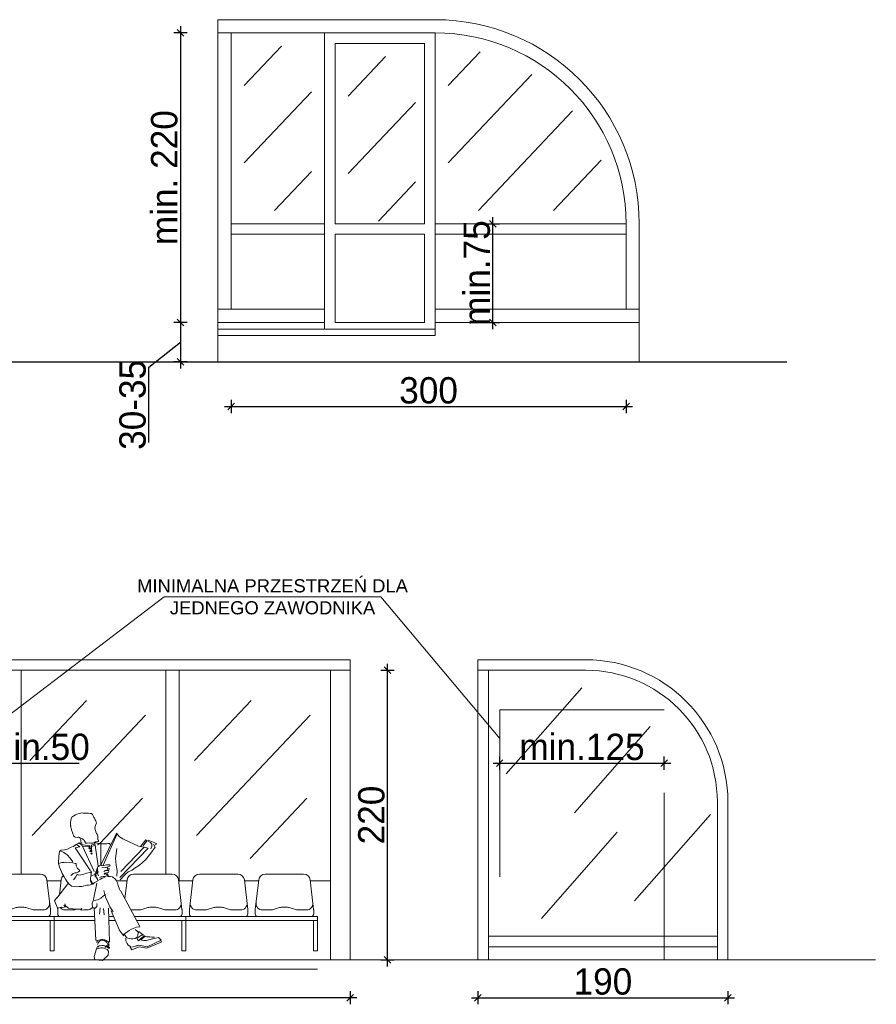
# Model space of a CAD drawing. Header units: millimetres. Extents: x 1962 to 3194, y -795 to -219.
# Tile 195 of 256: x 2550.33 to 2556.83, y -449.71 to -442.23. Entities that reach past the tile are written whole.
import ezdxf

# ---------------------------------------------------------------- set-up
doc = ezdxf.new("R2010")
doc.units = ezdxf.units.MM
doc.linetypes.add('HIDDEN', pattern=[9.525, 6.35, -3.175])
doc.layers.get('0').update_dxf_attribs({"lineweight": 5})
doc.layers.get('Defpoints').update_dxf_attribs({"lineweight": 9})
for name, color, linetype, lineweight in [('A_hidden', 137, 'HIDDEN', 9), ('A_ludzie', 53, 'Continuous', 9), ('A_obiekty trybuny', 126, 'Continuous', 9), ('A_przekrojowe', 42, 'Continuous', 9), ('A_widok', 142, 'Continuous', 9), ('A_wymiary detale', 82, 'Continuous', 9)]:
    doc.layers.add(name, color=color, linetype=linetype, lineweight=lineweight)
doc.styles.get("Standard").update_dxf_attribs({"font": 'arial.ttf'})
doc.styles.add('wymiary pzt', font='txt')
doc.dimstyles.new('wymiary detale', dxfattribs={"dimtxt": 0.2, "dimasz": 0.05, "dimexe": 0.05, "dimexo": 0, "dimgap": 0.02, "dimtad": 1, "dimdec": 0, "dimlfac": 100, "dimzin": 0, "dimtxsty": 'wymiary pzt', "dimblk": 'OBLIQUE', "dimcen": 0.1, "dimdle": 0.05, "dimadec": 1, "dimazin": 0, "dimtfac": 1, "dimtmove": 0, "dimatfit": 3, "dimfxl": 0, "dimarcsym": 0})

# ---------------------------------------------------------------- blocks, each defined once
blk = doc.blocks.new('zw$86DC')
at = {"layer": 'A_obiekty trybuny'}
for p, q in [((0.0281, 0.4529), (0.0543, 0.6783)), ((0.104, 0.7225), (0.396, 0.7225)), ((0.4719, 0.4529), (0.4457, 0.6783)), ((0.5281, 0.4529), (0.5543, 0.6783)), ((0.604, 0.7225), (0.896, 0.7225)), ((0.9719, 0.4529), (0.9457, 0.6783)), ((0.1448, 0.45), (0.0839, 0.45)), ((0.2131, 0.468), (0.1589, 0.452)), ((0.2728, 0.47), (0.2272, 0.47)), ((0.3411, 0.452), (0.2869, 0.468)), ((0.4161, 0.45), (0.3552, 0.45)), ((0.6448, 0.45), (0.5839, 0.45)), ((0.7131, 0.468), (0.6589, 0.452)), ((0.7728, 0.47), (0.7272, 0.47)), ((0.8411, 0.452), (0.7869, 0.468)), ((0.9161, 0.45), (0.8552, 0.45)), ((0, 0.4), (0, 0.37)), ((0, 0.4), (1, 0.4)), ((0.0278, 0.42), (0.0278, 0.4471)), ((0.4522, 0.4), (0.0478, 0.4)), ((0.4722, 0.42), (0.4722, 0.4471)), ((0.5278, 0.42), (0.5278, 0.4471)), ((0.5478, 0.4), (0.9522, 0.4)), ((0.9522, 0.4), (0.5478, 0.4)), ((0.9722, 0.42), (0.9722, 0.4471)), ((1, 0.4), (1, 0.1389)), ((0, 0.37), (1, 0.37)), ((0.97, 0.37), (0.97, 0.1389)), ((0.97, 0.1389), (1, 0.1389))]:
    blk.add_line(p, q, dxfattribs=at)
for centre, radius, start, end in [((0.104, 0.6725), 0.05, 90, 173.37566), ((0.396, 0.6725), 0.05, 6.62434, 90), ((0.604, 0.6725), 0.05, 90, 173.37566), ((0.896, 0.6725), 0.05, 6.62434, 90), ((0.0778, 0.4471), 0.05, 173.37566, 180), ((0.0839, 0.5), 0.05, 173.37566, 270), ((0.1448, 0.5), 0.05, 270, 286.38017), ((0.2272, 0.42), 0.05, 90, 106.38017), ((0.2728, 0.42), 0.05, 73.61983, 90), ((0.3552, 0.5), 0.05, 253.61983, 270), ((0.4161, 0.5), 0.05, 270, 6.62434), ((0.4222, 0.4471), 0.05, 0, 6.62434), ((0.5778, 0.4471), 0.05, 173.37566, 180), ((0.5839, 0.5), 0.05, 173.37566, 270), ((0.6448, 0.5), 0.05, 270, 286.38017), ((0.7272, 0.42), 0.05, 90, 106.38017), ((0.7728, 0.42), 0.05, 73.61983, 90), ((0.8552, 0.5), 0.05, 253.61983, 270), ((0.9161, 0.5), 0.05, 270, 6.62434), ((0.9222, 0.4471), 0.05, 0, 6.62434), ((0.0478, 0.42), 0.02, 180, 270), ((0.4522, 0.42), 0.02, 270, 360), ((0.5478, 0.42), 0.02, 180, 270), ((0.9522, 0.42), 0.02, 270, 360)]:
    blk.add_arc(centre, radius, start, end, dxfattribs=at)
at = {"layer": 'Defpoints'}
blk.add_line((1, 0), (0, 0), dxfattribs=at)
blk = doc.blocks.new('_Oblique')
at = {"color": 0, "linetype": 'ByBlock', "lineweight": -2}
blk.add_line((-0.5, -0.5), (0.5, 0.5), dxfattribs=at)
blk = doc.blocks.new('*D1219')
at = {"layer": 'A_wymiary detale', "color": 0, "lineweight": -2}
for p, q in [((2553.9714, -447.9317), (2553.9714, -447.8317)), ((2555.2214, -447.9317), (2555.2214, -447.8317)), ((2553.9214, -447.8817), (2555.2714, -447.8817))]:
    blk.add_line(p, q, dxfattribs=at)
at = {"layer": 'Defpoints', "color": 0}
for p in [(2555.2214, -447.8817), (2553.9714, -449.3764), (2555.2214, -449.3764)]:
    blk.add_point(p, dxfattribs=at)
at = {"layer": 'A_wymiary detale', "color": 0, "lineweight": -2, "xscale": 0.05, "yscale": 0.05, "zscale": 0.05, "rotation": 180}
blk.add_blockref('_Oblique', (2553.9714, -447.8817), dxfattribs=at)
at = {"layer": 'A_wymiary detale', "color": 0, "lineweight": -2, "xscale": 0.05, "yscale": 0.05, "zscale": 0.05}
blk.add_blockref('_Oblique', (2555.2214, -447.8817), dxfattribs=at)
at = {"layer": 'A_wymiary detale', "color": 0, "insert": (2554.5964, -447.7597), "char_height": 0.2, "attachment_point": 5, "style": 'wymiary pzt'}
blk.add_mtext('min.125', dxfattribs=at)
blk = doc.blocks.new('*D1221')
at = {"layer": 'A_wymiary detale', "color": 0, "lineweight": -2}
for p, q in [((2549.5864, -447.8317), (2549.5864, -447.9317)), ((2550.0864, -447.8317), (2550.0864, -447.9317)), ((2549.5364, -447.8817), (2550.0864, -447.8817)), ((2550.0864, -447.8817), (2550.7768, -447.8817))]:
    blk.add_line(p, q, dxfattribs=at)
at = {"layer": 'Defpoints', "color": 0}
for p in [(2549.5864, -447.4764), (2550.0864, -447.4764), (2550.0864, -447.8817)]:
    blk.add_point(p, dxfattribs=at)
at = {"layer": 'A_wymiary detale', "color": 0, "lineweight": -2, "xscale": 0.05, "yscale": 0.05, "zscale": 0.05, "rotation": 180}
blk.add_blockref('_Oblique', (2549.5864, -447.8817), dxfattribs=at)
at = {"layer": 'A_wymiary detale', "color": 0, "lineweight": -2, "xscale": 0.05, "yscale": 0.05, "zscale": 0.05}
blk.add_blockref('_Oblique', (2550.0864, -447.8817), dxfattribs=at)
at = {"layer": 'A_wymiary detale', "color": 0, "insert": (2550.4566, -447.7597), "char_height": 0.2, "attachment_point": 5, "style": 'wymiary pzt'}
blk.add_mtext('min.50', dxfattribs=at)
blk = doc.blocks.new('*D1222')
at = {"layer": 'A_wymiary detale', "color": 0, "lineweight": -2}
for p, q in [((2553.1197, -449.4264), (2553.1197, -447.1264)), ((2553.0697, -447.1764), (2553.1697, -447.1764)), ((2553.0697, -449.3764), (2553.1697, -449.3764))]:
    blk.add_line(p, q, dxfattribs=at)
at = {"layer": 'Defpoints', "color": 0}
for p in [(2552.6864, -447.1764), (2553.1197, -447.1764), (2552.6864, -449.3764)]:
    blk.add_point(p, dxfattribs=at)
at = {"layer": 'A_wymiary detale', "color": 0, "lineweight": -2, "xscale": 0.05, "yscale": 0.05, "zscale": 0.05}
for p, rotation in [((2553.1197, -447.1764), 90.00000000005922), ((2553.1197, -449.3764), 270.0000000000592)]:
    blk.add_blockref('_Oblique', p, dxfattribs=dict(at, rotation=rotation))
at = {"layer": 'A_wymiary detale', "color": 0, "insert": (2552.9977, -448.2764), "char_height": 0.2, "attachment_point": 5, "rotation": 90, "style": 'wymiary pzt'}
blk.add_mtext('220', dxfattribs=at)
blk = doc.blocks.new('*D1223')
at = {"layer": 'A_wymiary detale', "color": 0, "lineweight": -2}
for p, q in [((2553.8061, -449.6143), (2553.8061, -449.7143)), ((2555.7044, -449.6143), (2555.7044, -449.7143)), ((2553.7561, -449.6643), (2555.7544, -449.6643))]:
    blk.add_line(p, q, dxfattribs=at)
at = {"layer": 'Defpoints', "color": 0}
for p in [(2553.8061, -449.3764), (2555.7044, -449.3764), (2555.7044, -449.6643)]:
    blk.add_point(p, dxfattribs=at)
at = {"layer": 'A_wymiary detale', "color": 0, "lineweight": -2, "xscale": 0.05, "yscale": 0.05, "zscale": 0.05, "rotation": 180}
blk.add_blockref('_Oblique', (2553.8061, -449.6643), dxfattribs=at)
at = {"layer": 'A_wymiary detale', "color": 0, "lineweight": -2, "xscale": 0.05, "yscale": 0.05, "zscale": 0.05}
blk.add_blockref('_Oblique', (2555.7044, -449.6643), dxfattribs=at)
at = {"layer": 'A_wymiary detale', "color": 0, "insert": (2554.7553, -449.5422), "char_height": 0.2, "attachment_point": 5, "style": 'wymiary pzt'}
blk.add_mtext('190', dxfattribs=at)
blk = doc.blocks.new('*D1224')
at = {"layer": 'A_wymiary detale', "color": 0, "lineweight": -2}
for p, q in [((2545.3364, -449.6143), (2545.3364, -449.7143)), ((2552.8364, -449.6143), (2552.8364, -449.7143)), ((2552.8864, -449.6643), (2545.2864, -449.6643))]:
    blk.add_line(p, q, dxfattribs=at)
at = {"layer": 'Defpoints', "color": 0}
for p in [(2545.3364, -449.3764), (2552.8364, -449.3764), (2545.3364, -449.6643)]:
    blk.add_point(p, dxfattribs=at)
at = {"layer": 'A_wymiary detale', "color": 0, "lineweight": -2, "xscale": 0.05, "yscale": 0.05, "zscale": 0.05, "rotation": 180}
blk.add_blockref('_Oblique', (2545.3364, -449.6643), dxfattribs=at)
at = {"layer": 'A_wymiary detale', "color": 0, "lineweight": -2, "xscale": 0.05, "yscale": 0.05, "zscale": 0.05}
blk.add_blockref('_Oblique', (2552.8364, -449.6643), dxfattribs=at)
at = {"layer": 'A_wymiary detale', "color": 0, "insert": (2549.0864, -449.5422), "char_height": 0.2, "attachment_point": 5, "style": 'wymiary pzt'}
blk.add_mtext('750', dxfattribs=at)
blk = doc.blocks.new('*D1226')
at = {"layer": 'A_wymiary detale', "color": 0, "lineweight": -2}
for p, q in [((2551.9312, -445.1231), (2551.9312, -445.2231)), ((2554.9312, -445.1231), (2554.9312, -445.2231)), ((2551.8812, -445.1731), (2554.9812, -445.1731))]:
    blk.add_line(p, q, dxfattribs=at)
at = {"layer": 'Defpoints', "color": 0}
for p in [(2551.9312, -444.434), (2554.9312, -444.434), (2554.9312, -445.1731)]:
    blk.add_point(p, dxfattribs=at)
at = {"layer": 'A_wymiary detale', "color": 0, "lineweight": -2, "xscale": 0.05, "yscale": 0.05, "zscale": 0.05}
for p, rotation in [((2551.9312, -445.1731), 180.0000000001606), ((2554.9312, -445.1731), 1.606731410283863e-10)]:
    blk.add_blockref('_Oblique', p, dxfattribs=dict(at, rotation=rotation))
at = {"layer": 'A_wymiary detale', "color": 0, "insert": (2553.4312, -445.0511), "char_height": 0.2, "attachment_point": 5, "style": 'wymiary pzt'}
blk.add_mtext('300', dxfattribs=at)
blk = doc.blocks.new('*D1227')
at = {"layer": 'A_wymiary detale', "color": 0, "lineweight": -2}
for p, q in [((2551.5466, -442.284), (2551.5466, -444.584)), ((2551.5966, -442.334), (2551.4966, -442.334)), ((2551.5966, -444.534), (2551.4966, -444.534))]:
    blk.add_line(p, q, dxfattribs=at)
at = {"layer": 'Defpoints', "color": 0}
for p in [(2551.9312, -442.334), (2551.5466, -444.534), (2551.9312, -444.534)]:
    blk.add_point(p, dxfattribs=at)
at = {"layer": 'A_wymiary detale', "color": 0, "lineweight": -2, "xscale": 0.05, "yscale": 0.05, "zscale": 0.05}
for p, rotation in [((2551.5466, -442.334), 90.00000000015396), ((2551.5466, -444.534), 270.000000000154)]:
    blk.add_blockref('_Oblique', p, dxfattribs=dict(at, rotation=rotation))
at = {"layer": 'A_wymiary detale', "color": 0, "insert": (2551.4245, -443.434), "char_height": 0.2, "attachment_point": 5, "rotation": 90, "style": 'wymiary pzt'}
blk.add_mtext('min. 220', dxfattribs=at)
blk = doc.blocks.new('*D1228')
at = {"layer": 'A_wymiary detale', "color": 0, "lineweight": -2}
for p, q in [((2551.5966, -444.534), (2551.4966, -444.534)), ((2551.5466, -444.484), (2551.5466, -444.884)), ((2551.3059, -444.8729), (2551.5466, -444.684)), ((2551.5966, -444.834), (2551.4966, -444.834)), ((2551.3059, -445.447), (2551.3059, -444.8729))]:
    blk.add_line(p, q, dxfattribs=at)
at = {"layer": 'Defpoints', "color": 0}
for p in [(2551.9312, -444.534), (2551.5466, -444.834), (2551.8312, -444.834)]:
    blk.add_point(p, dxfattribs=at)
at = {"layer": 'A_wymiary detale', "color": 0, "lineweight": -2, "xscale": 0.05, "yscale": 0.05, "zscale": 0.05}
for p, rotation in [((2551.5466, -444.534), 90.0000000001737), ((2551.5466, -444.834), 270.0000000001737)]:
    blk.add_blockref('_Oblique', p, dxfattribs=dict(at, rotation=rotation))
at = {"layer": 'A_wymiary detale', "color": 0, "insert": (2551.1838, -445.16), "char_height": 0.2, "attachment_point": 5, "rotation": 90, "style": 'wymiary pzt'}
blk.add_mtext('30-35', dxfattribs=at)
blk = doc.blocks.new('*D1230')
at = {"layer": 'A_wymiary detale', "color": 0, "lineweight": -2}
for p, q in [((2553.8692, -443.784), (2553.9692, -443.784)), ((2553.9192, -444.584), (2553.9192, -443.734)), ((2553.8692, -444.534), (2553.9692, -444.534))]:
    blk.add_line(p, q, dxfattribs=at)
at = {"layer": 'Defpoints', "color": 0}
for p in [(2553.4812, -443.784), (2553.9192, -443.784), (2553.4812, -444.534)]:
    blk.add_point(p, dxfattribs=at)
at = {"layer": 'A_wymiary detale', "color": 0, "lineweight": -2, "xscale": 0.05, "yscale": 0.05, "zscale": 0.05}
for p, rotation in [((2553.9192, -443.784), 90), ((2553.9192, -444.534), 270)]:
    blk.add_blockref('_Oblique', p, dxfattribs=dict(at, rotation=rotation))
at = {"layer": 'A_wymiary detale', "color": 0, "insert": (2553.7982, -444.159), "char_height": 0.2, "attachment_point": 5, "rotation": 90, "style": 'wymiary pzt'}
blk.add_mtext('min.75', dxfattribs=at)

msp = doc.modelspace()

# ---------------------------------------------------------------- linework, layer by layer
at = {"layer": 'A_hidden', "ltscale": 0.2}
msp.add_lwpolyline([(2553.9714, -449.3764), (2555.2214, -449.3764), (2555.2214, -447.4764), (2553.9714, -447.4764)], close=True, dxfattribs=at)
at = {"layer": 'A_ludzie', "linetype": 'Continuous'}
for p, q in [((2550.7288, -448.2876), (2550.7228, -448.2934)), ((2550.7368, -448.2819), (2550.7288, -448.2876)), ((2550.7482, -448.275), (2550.7368, -448.2819)), ((2550.7594, -448.269), (2550.7482, -448.275)), ((2550.7775, -448.2653), (2550.7594, -448.269)), ((2550.79, -448.2617), (2550.7775, -448.2653)), ((2550.7984, -448.2608), (2550.79, -448.2617)), ((2550.8076, -448.261), (2550.7984, -448.2608)), ((2550.8208, -448.2611), (2550.8076, -448.261)), ((2550.8347, -448.2613), (2550.8208, -448.2611)), ((2550.8476, -448.2616), (2550.8347, -448.2613)), ((2550.8606, -448.2643), (2550.8476, -448.2616)), ((2550.869, -448.2657), (2550.8606, -448.2643)), ((2550.8725, -448.2659), (2550.869, -448.2657)), ((2550.8731, -448.2663), (2550.8761, -448.2687)), ((2550.8761, -448.2687), (2550.8787, -448.2732)), ((2550.8787, -448.2732), (2550.8814, -448.2766)), ((2550.8814, -448.2766), (2550.8841, -448.2818)), ((2550.8841, -448.2818), (2550.8866, -448.2882)), ((2550.8866, -448.2882), (2550.8891, -448.2939)), ((2550.7121, -448.3548), (2550.7118, -448.3571)), ((2550.7118, -448.3571), (2550.714, -448.3621)), ((2550.7122, -448.3282), (2550.7119, -448.3412)), ((2550.7119, -448.3412), (2550.7121, -448.3548)), ((2550.7131, -448.3223), (2550.7122, -448.3282)), ((2550.7164, -448.3059), (2550.713, -448.3188)), ((2550.713, -448.3188), (2550.7131, -448.3223)), ((2550.714, -448.3621), (2550.7148, -448.3689)), ((2550.7228, -448.2934), (2550.7164, -448.3059)), ((2550.8891, -448.2939), (2550.8926, -448.3008)), ((2550.8926, -448.3008), (2550.899, -448.3117)), ((2550.8997, -448.3622), (2550.8968, -448.3761)), ((2550.899, -448.3117), (2550.9031, -448.3214)), ((2550.9012, -448.3547), (2550.8997, -448.3622)), ((2550.9027, -448.3484), (2550.9012, -448.3547)), ((2550.9082, -448.3356), (2550.9027, -448.3484)), ((2550.9031, -448.3214), (2550.9065, -448.3294)), ((2550.9065, -448.3294), (2550.9082, -448.3356)), ((2550.7148, -448.3689), (2550.7162, -448.3787)), ((2550.7162, -448.3787), (2550.718, -448.3849)), ((2550.718, -448.3849), (2550.7202, -448.3911)), ((2550.7202, -448.3911), (2550.7214, -448.3954)), ((2550.7214, -448.3954), (2550.7234, -448.4007)), ((2550.7234, -448.4007), (2550.7259, -448.4079)), ((2550.7259, -448.4079), (2550.7276, -448.4125)), ((2550.7276, -448.4125), (2550.7301, -448.42)), ((2550.7301, -448.42), (2550.7339, -448.4295)), ((2550.7339, -448.4295), (2550.7371, -448.4365)), ((2550.7371, -448.4365), (2550.7402, -448.439)), ((2550.7402, -448.439), (2550.7435, -448.443)), ((2550.8968, -448.3761), (2550.9015, -448.3943)), ((2550.9015, -448.3943), (2550.907, -448.4122)), ((2550.909, -448.4158), (2550.907, -448.4122)), ((2550.9134, -448.4211), (2550.909, -448.4158)), ((2550.9173, -448.4285), (2550.9134, -448.4211)), ((2550.919, -448.4381), (2550.9173, -448.4285)), ((2550.9188, -448.4443), (2550.919, -448.4381)), ((2550.9421, -448.6573), (2551.0601, -448.4135)), ((2550.9593, -448.6571), (2551.0627, -448.4239)), ((2551.0601, -448.4135), (2551.0701, -448.4259)), ((2551.0701, -448.4259), (2551.0837, -448.4412)), ((2551.0837, -448.4412), (2551.1098, -448.4569)), ((2550.7172, -448.5193), (2550.7336, -448.5153)), ((2550.7336, -448.5153), (2550.7497, -448.5039)), ((2550.7435, -448.443), (2550.745, -448.4437)), ((2550.745, -448.4437), (2550.7476, -448.4446)), ((2550.7476, -448.4446), (2550.7504, -448.4446)), ((2550.7827, -448.5177), (2550.7481, -448.5266)), ((2550.7497, -448.5039), (2550.7584, -448.4977)), ((2550.7504, -448.4446), (2550.7616, -448.4468)), ((2550.7571, -448.4992), (2550.7827, -448.5177)), ((2550.7584, -448.4977), (2550.7643, -448.495)), ((2550.7616, -448.4468), (2550.7691, -448.4448)), ((2550.7643, -448.495), (2550.7685, -448.4929)), ((2550.7685, -448.4929), (2550.7726, -448.4888)), ((2550.7691, -448.4448), (2550.7753, -448.4447)), ((2550.7726, -448.4888), (2550.7764, -448.4871)), ((2550.7753, -448.4447), (2550.7852, -448.4484)), ((2550.7764, -448.4871), (2550.8006, -448.5084)), ((2550.7819, -448.4501), (2550.7795, -448.4472)), ((2550.7853, -448.4549), (2550.7819, -448.4501)), ((2550.7825, -448.4908), (2550.7964, -448.491)), ((2550.7852, -448.4484), (2550.7922, -448.4518)), ((2550.7871, -448.4592), (2550.7853, -448.4549)), ((2550.7889, -448.4655), (2550.7871, -448.4592)), ((2550.7892, -448.4728), (2550.7889, -448.4655)), ((2550.7902, -448.4768), (2550.7892, -448.4728)), ((2550.7915, -448.4837), (2550.7902, -448.4768)), ((2550.7902, -448.4899), (2550.7915, -448.4863)), ((2550.7915, -448.4863), (2550.7915, -448.4837)), ((2550.7921, -448.5011), (2550.8544, -448.51)), ((2550.7922, -448.4518), (2550.8024, -448.4572)), ((2550.7964, -448.491), (2550.8008, -448.4891)), ((2550.8006, -448.5084), (2550.8022, -448.5125)), ((2550.8022, -448.5125), (2550.8914, -448.7041)), ((2550.8024, -448.4572), (2550.8073, -448.4612)), ((2550.8504, -448.5191), (2550.8027, -448.5136)), ((2550.8073, -448.4612), (2550.8119, -448.4657)), ((2550.8119, -448.4657), (2550.8145, -448.4688)), ((2550.8145, -448.4688), (2550.8205, -448.4774)), ((2550.8205, -448.4774), (2550.8216, -448.4789)), ((2550.8216, -448.4789), (2550.8231, -448.4826)), ((2550.8231, -448.4826), (2550.8238, -448.486)), ((2550.8238, -448.486), (2550.825, -448.4879)), ((2550.825, -448.4879), (2550.8291, -448.4904)), ((2550.8291, -448.4904), (2550.8327, -448.4904)), ((2550.8327, -448.4904), (2550.8378, -448.4897)), ((2550.8378, -448.4897), (2550.8392, -448.4908)), ((2550.8392, -448.4908), (2550.8537, -448.4885)), ((2550.8528, -448.5084), (2550.8504, -448.5191)), ((2550.858, -448.5163), (2550.8528, -448.5084)), ((2550.8537, -448.4885), (2550.8657, -448.4899)), ((2550.8657, -448.4899), (2550.8798, -448.4901)), ((2550.8679, -448.507), (2550.8738, -448.5147)), ((2550.8738, -448.5556), (2550.8679, -448.507)), ((2550.8691, -448.5063), (2550.8918, -448.498)), ((2550.8738, -448.5147), (2550.8985, -448.5057)), ((2550.8798, -448.4901), (2550.8874, -448.4869)), ((2550.8874, -448.4869), (2550.9024, -448.4798)), ((2550.8918, -448.498), (2550.8959, -448.4974)), ((2550.893, -448.4857), (2550.8966, -448.4855)), ((2550.8986, -448.5071), (2550.893, -448.4857)), ((2550.8966, -448.4855), (2550.8997, -448.4854)), ((2550.8989, -448.5064), (2550.9211, -448.6639)), ((2550.8997, -448.4854), (2550.9048, -448.4866)), ((2550.9024, -448.4798), (2550.9218, -448.4779)), ((2550.9048, -448.4866), (2550.9091, -448.4882)), ((2550.9091, -448.4882), (2550.9159, -448.4905)), ((2550.9159, -448.4905), (2550.9276, -448.492)), ((2550.9186, -448.4506), (2550.9188, -448.4443)), ((2550.919, -448.4604), (2550.9186, -448.4506)), ((2550.92, -448.4656), (2550.919, -448.4604)), ((2550.943, -448.4905), (2550.9197, -448.5023)), ((2550.9199, -448.5025), (2550.9204, -448.4916)), ((2550.9236, -448.4668), (2550.92, -448.4656)), ((2550.9218, -448.4779), (2550.9253, -448.4748)), ((2550.9253, -448.4748), (2550.9236, -448.4668)), ((2550.9276, -448.492), (2550.9385, -448.4931)), ((2550.9424, -448.6492), (2550.943, -448.4901)), ((2550.943, -448.4938), (2550.9439, -448.4939)), ((2550.9439, -448.4939), (2550.9667, -448.4963)), ((2550.9667, -448.4963), (2550.973, -448.4961)), ((2550.973, -448.4961), (2550.9877, -448.4946)), ((2550.9877, -448.4946), (2550.9983, -448.4916)), ((2550.9983, -448.4916), (2551.0065, -448.493)), ((2551.0065, -448.493), (2551.0121, -448.5004)), ((2551.1098, -448.4569), (2551.1577, -448.4789)), ((2551.1577, -448.4789), (2551.2267, -448.513)), ((2551.2267, -448.513), (2551.2715, -448.521)), ((2551.2844, -448.4647), (2551.2427, -448.5156)), ((2551.2923, -448.4716), (2551.2645, -448.5114)), ((2551.3012, -448.4736), (2551.2844, -448.4647)), ((2551.3011, -448.4682), (2551.3642, -448.493)), ((2551.3195, -448.4849), (2551.3012, -448.4736)), ((2551.33, -448.498), (2551.3195, -448.4849)), ((2551.3215, -448.5319), (2551.3297, -448.5147)), ((2551.3297, -448.5147), (2551.33, -448.498)), ((2551.3535, -448.5215), (2551.3414, -448.497)), ((2551.3642, -448.493), (2551.3566, -448.5023)), ((2550.6195, -448.6441), (2550.6231, -448.5877)), ((2550.6231, -448.5877), (2550.6282, -448.554)), ((2550.6282, -448.554), (2550.6324, -448.5494)), ((2550.6324, -448.5494), (2550.6398, -448.543)), ((2550.6609, -448.5619), (2550.6324, -448.5494)), ((2550.6398, -448.543), (2550.6665, -448.5401)), ((2550.6852, -448.5793), (2550.6609, -448.5619)), ((2550.6665, -448.5401), (2550.6884, -448.5344)), ((2550.7096, -448.6045), (2550.6852, -448.5793)), ((2550.6884, -448.5344), (2550.7172, -448.5193)), ((2550.7481, -448.5266), (2550.8643, -448.6993)), ((2550.8591, -448.5181), (2550.8738, -448.5556)), ((2551.0631, -448.5308), (2551.0528, -448.6054)), ((2551.3009, -448.5275), (2551.087, -448.7502)), ((2551.0933, -448.7047), (2551.2715, -448.5215)), ((2551.2715, -448.521), (2551.3009, -448.5275)), ((2551.2807, -448.6174), (2551.3214, -448.5653)), ((2551.3214, -448.5653), (2551.3535, -448.5215)), ((2550.6195, -448.6441), (2550.6451, -448.6376)), ((2550.6281, -448.6722), (2550.6195, -448.6441)), ((2550.6451, -448.6376), (2550.6636, -448.6369)), ((2550.6636, -448.6369), (2550.6745, -448.6332)), ((2550.6745, -448.6332), (2550.7034, -448.6366)), ((2550.7034, -448.6366), (2550.7302, -448.6392)), ((2550.7292, -448.631), (2550.7096, -448.6045)), ((2550.7302, -448.6392), (2550.7478, -448.6435)), ((2550.7478, -448.6435), (2550.7536, -448.6454)), ((2550.7536, -448.6454), (2550.7543, -448.6621)), ((2550.7543, -448.6621), (2550.7654, -448.6826)), ((2550.9192, -448.67), (2550.9236, -448.6666)), ((2550.9236, -448.6666), (2550.927, -448.6646)), ((2550.927, -448.6646), (2550.9322, -448.661)), ((2550.9322, -448.661), (2550.9382, -448.656)), ((2550.9382, -448.656), (2550.9411, -448.6545)), ((2550.9411, -448.6545), (2550.9442, -448.658)), ((2550.9442, -448.658), (2550.9445, -448.6606)), ((2550.9445, -448.6606), (2550.9515, -448.661)), ((2550.9515, -448.661), (2550.963, -448.6591)), ((2550.963, -448.6591), (2550.9756, -448.656)), ((2550.9756, -448.656), (2550.9859, -448.6554)), ((2550.9859, -448.6554), (2550.9945, -448.6555)), ((2551.0084, -448.6654), (2550.9941, -448.67)), ((2550.9945, -448.6555), (2551.0025, -448.6554)), ((2551.0025, -448.6554), (2551.009, -448.6553)), ((2551.0117, -448.663), (2551.0084, -448.6654)), ((2551.009, -448.6553), (2551.012, -448.6587)), ((2551.012, -448.6587), (2551.0117, -448.663)), ((2551.0528, -448.6054), (2551.059, -448.6581)), ((2551.059, -448.6581), (2551.0647, -448.6984)), ((2551.2038, -448.6776), (2551.2357, -448.6568)), ((2551.2357, -448.6568), (2551.2807, -448.6174)), ((2550.6371, -448.6942), (2550.6281, -448.6722)), ((2550.649, -448.7213), (2550.6371, -448.6942)), ((2550.6626, -448.7468), (2550.649, -448.7213)), ((2550.7229, -448.7283), (2550.7145, -448.7358)), ((2550.7315, -448.7206), (2550.7229, -448.7283)), ((2550.747, -448.7156), (2550.7315, -448.7206)), ((2550.7566, -448.7161), (2550.747, -448.7156)), ((2550.7517, -448.7455), (2550.7571, -448.7323)), ((2550.7715, -448.7084), (2550.7566, -448.7161)), ((2550.7571, -448.7323), (2550.7656, -448.729)), ((2550.7654, -448.6826), (2550.7753, -448.6896)), ((2550.7656, -448.729), (2550.7743, -448.7333)), ((2550.7811, -448.7014), (2550.7715, -448.7084)), ((2550.7743, -448.7333), (2550.8044, -448.7269)), ((2550.7753, -448.6896), (2550.7811, -448.7014)), ((2550.8044, -448.7269), (2550.8333, -448.7189)), ((2550.8333, -448.7189), (2550.8606, -448.7136)), ((2550.8606, -448.7136), (2550.8713, -448.7065)), ((2550.865, -448.7408), (2550.8636, -448.7562)), ((2550.8682, -448.7247), (2550.865, -448.7408)), ((2550.8659, -448.7375), (2550.899, -448.7281)), ((2550.8713, -448.7065), (2550.8682, -448.7247)), ((2550.9045, -448.709), (2550.8942, -448.7277)), ((2550.8977, -448.7323), (2550.8994, -448.7377)), ((2550.8994, -448.7377), (2550.8997, -448.7406)), ((2550.8997, -448.7406), (2550.9014, -448.744)), ((2550.9074, -448.7054), (2550.9045, -448.709)), ((2550.9045, -448.7462), (2550.9053, -448.7359)), ((2550.9051, -448.7279), (2550.9076, -448.721)), ((2550.9053, -448.7359), (2550.9051, -448.7279)), ((2550.9114, -448.6911), (2550.9074, -448.7054)), ((2550.9076, -448.721), (2550.9094, -448.7184)), ((2550.9094, -448.7184), (2550.9131, -448.7111)), ((2550.9174, -448.6737), (2550.9114, -448.6911)), ((2550.9131, -448.7111), (2550.9166, -448.6957)), ((2550.9157, -448.6838), (2550.9173, -448.6752)), ((2550.9159, -448.6898), (2550.9157, -448.6838)), ((2550.9166, -448.6957), (2550.9159, -448.6898)), ((2550.9217, -448.711), (2550.9163, -448.721)), ((2550.9163, -448.721), (2550.9229, -448.7376)), ((2550.9173, -448.6752), (2550.9192, -448.67)), ((2550.9202, -448.7002), (2550.9217, -448.711)), ((2550.9783, -448.6745), (2550.9489, -448.6782)), ((2550.9636, -448.7054), (2550.9785, -448.6988)), ((2550.967, -448.7223), (2550.9669, -448.7244)), ((2550.9669, -448.7244), (2550.9733, -448.7247)), ((2550.9693, -448.7191), (2550.967, -448.7223)), ((2550.9806, -448.7177), (2550.9693, -448.7191)), ((2550.9733, -448.7247), (2550.9803, -448.723)), ((2550.9799, -448.7413), (2550.9733, -448.7426)), ((2550.9941, -448.67), (2550.9783, -448.6745)), ((2550.9785, -448.6988), (2550.9828, -448.6979)), ((2550.9865, -448.7391), (2550.9799, -448.7413)), ((2550.9803, -448.723), (2550.9852, -448.7244)), ((2550.9882, -448.716), (2550.9806, -448.7177)), ((2550.9828, -448.6979), (2550.9888, -448.6982)), ((2550.9852, -448.7244), (2550.9886, -448.7285)), ((2550.9902, -448.7376), (2550.9865, -448.7391)), ((2550.9868, -448.7229), (2550.9942, -448.7249)), ((2550.9944, -448.7147), (2550.9882, -448.716)), ((2550.9886, -448.7285), (2550.9905, -448.7322)), ((2550.9888, -448.6982), (2550.9935, -448.6985)), ((2550.9972, -448.7381), (2550.9891, -448.7392)), ((2550.9912, -448.6828), (2550.9892, -448.6922)), ((2550.9905, -448.7322), (2550.9902, -448.7376)), ((2550.9905, -448.6757), (2550.9912, -448.6828)), ((2550.9932, -448.6763), (2551.0052, -448.6819)), ((2550.9935, -448.6985), (2550.9994, -448.7004)), ((2550.9942, -448.7249), (2550.9972, -448.7381)), ((2550.9992, -448.7133), (2550.9944, -448.7147)), ((2551.0025, -448.6926), (2550.9979, -448.6977)), ((2551.0022, -448.7087), (2550.9992, -448.7133)), ((2550.9994, -448.7004), (2551.0018, -448.7048)), ((2551.0018, -448.7048), (2551.0022, -448.7087)), ((2551.005, -448.6878), (2551.0025, -448.6926)), ((2551.0052, -448.6819), (2551.005, -448.6878)), ((2551.0647, -448.6984), (2551.0644, -448.7403)), ((2551.0876, -448.769), (2551.1203, -448.736)), ((2551.1203, -448.736), (2551.1329, -448.7232)), ((2551.1329, -448.7232), (2551.1488, -448.709)), ((2551.1488, -448.709), (2551.1786, -448.6945)), ((2551.1786, -448.6945), (2551.2038, -448.6776)), ((2550.6908, -448.7988), (2550.6078, -448.9078)), ((2550.6742, -448.7625), (2550.6626, -448.7468)), ((2550.6834, -448.7787), (2550.6742, -448.7625)), ((2550.6971, -448.7958), (2550.6834, -448.7787)), ((2550.72, -448.8158), (2550.6971, -448.7958)), ((2550.7771, -448.818), (2550.72, -448.8158)), ((2550.7342, -448.7687), (2550.7517, -448.7455)), ((2550.8364, -448.8101), (2550.798, -448.8198)), ((2550.8481, -448.8098), (2550.8364, -448.8101)), ((2550.864, -448.8058), (2550.8481, -448.8098)), ((2550.8636, -448.7562), (2550.8644, -448.7697)), ((2550.8642, -448.8076), (2550.8782, -448.8019)), ((2550.8644, -448.7697), (2550.8644, -448.7789)), ((2550.8644, -448.7789), (2550.8676, -448.7898)), ((2550.8689, -448.7788), (2550.8655, -448.7709)), ((2550.8676, -448.7898), (2550.8726, -448.7965)), ((2550.8728, -448.7873), (2550.8689, -448.7788)), ((2550.8726, -448.7965), (2550.8773, -448.7985)), ((2550.8758, -448.7909), (2550.8728, -448.7873)), ((2550.8807, -448.7938), (2550.8758, -448.7909)), ((2550.8773, -448.7985), (2550.8849, -448.7979)), ((2550.8789, -448.7996), (2550.924, -448.7731)), ((2550.8816, -448.7963), (2550.8807, -448.7938)), ((2550.8849, -448.7979), (2550.8902, -448.7918)), ((2550.8859, -448.9188), (2550.9112, -448.7944)), ((2550.9014, -448.744), (2550.9025, -448.745)), ((2550.9025, -448.745), (2550.9063, -448.7492)), ((2550.9063, -448.7492), (2550.9109, -448.7546)), ((2550.9109, -448.7546), (2550.9121, -448.7573)), ((2550.9121, -448.7573), (2550.9152, -448.7608)), ((2550.9152, -448.7608), (2550.9164, -448.7644)), ((2550.9164, -448.7644), (2550.9167, -448.7681)), ((2550.9167, -448.7681), (2550.9214, -448.7717)), ((2550.939, -448.764), (2550.9307, -448.7698)), ((2550.9362, -448.7481), (2550.9325, -448.7499)), ((2550.9451, -448.7454), (2550.9362, -448.7481)), ((2550.9526, -448.7568), (2550.939, -448.764)), ((2550.9527, -448.7446), (2550.9451, -448.7454)), ((2550.9619, -448.7522), (2550.9526, -448.7568)), ((2550.9585, -448.7444), (2550.9527, -448.7446)), ((2550.9657, -448.7438), (2550.9585, -448.7444)), ((2550.9753, -448.7485), (2550.9619, -448.7522)), ((2550.9733, -448.7426), (2550.9657, -448.7438)), ((2551.0123, -448.7424), (2550.9945, -448.7433)), ((2551.0305, -448.7455), (2551.0123, -448.7424)), ((2551.0387, -448.7522), (2551.0305, -448.7455)), ((2551.0478, -448.7597), (2551.0387, -448.7522)), ((2551.062, -448.7762), (2551.0478, -448.7597)), ((2551.0681, -448.7922), (2551.062, -448.7762)), ((2551.0746, -448.8122), (2551.0681, -448.7922)), ((2551.0824, -448.8402), (2551.0746, -448.8122)), ((2550.798, -448.8198), (2550.7771, -448.818)), ((2550.9585, -448.8932), (2550.9766, -448.8807)), ((2550.9654, -448.8499), (2550.9719, -448.8794)), ((2550.9719, -448.8794), (2550.979, -448.9051)), ((2551.0884, -448.8491), (2551.0824, -448.8402)), ((2551.0901, -448.849), (2551.239, -449.1244)), ((2550.5909, -448.9269), (2550.6069, -448.9029)), ((2550.6125, -448.9825), (2550.5909, -448.9269)), ((2550.6596, -448.9605), (2550.6732, -448.9743)), ((2550.6682, -448.9498), (2550.6769, -448.9675)), ((2550.8753, -448.946), (2550.8859, -448.9218)), ((2550.8776, -448.9806), (2550.8753, -448.946)), ((2550.8901, -448.9266), (2550.9167, -448.9206)), ((2550.9167, -448.9206), (2550.9239, -448.918)), ((2550.9239, -448.918), (2550.9416, -448.908)), ((2550.9416, -448.908), (2550.9585, -448.8932)), ((2550.979, -448.9051), (2550.9938, -448.9387)), ((2550.9938, -448.9387), (2551.0107, -448.9743)), ((2550.6095, -448.9851), (2550.642, -448.9763)), ((2550.6732, -448.9743), (2550.6411, -448.981)), ((2550.6769, -448.9675), (2550.6954, -448.9826)), ((2550.6954, -448.9826), (2550.7301, -448.99)), ((2550.7301, -448.99), (2550.7569, -448.992)), ((2550.7569, -448.992), (2550.7861, -448.9905)), ((2550.7861, -448.9905), (2550.7985, -448.9874)), ((2550.7985, -448.9874), (2550.7888, -448.9999)), ((2550.7888, -448.9999), (2550.8132, -448.9969)), ((2550.8132, -448.9969), (2550.8444, -448.9959)), ((2550.8444, -448.9959), (2550.8591, -448.9942)), ((2550.8591, -448.9942), (2550.8753, -448.9821)), ((2550.8902, -448.9807), (2550.8819, -448.9818)), ((2550.9039, -449.2268), (2550.8924, -448.9807)), ((2550.9379, -448.982), (2550.9327, -449.0283)), ((2550.9621, -448.9874), (2550.9673, -449.0336)), ((2551.0085, -449.2421), (2551.0011, -448.9826)), ((2551.0107, -448.9743), (2551.0355, -449.0108)), ((2551.0205, -449.0051), (2551.0821, -449.1456)), ((2551.1104, -449.189), (2551.0819, -449.1482)), ((2551.1096, -449.191), (2551.1165, -449.1826)), ((2551.116, -449.1931), (2551.1104, -449.189)), ((2551.1165, -449.1826), (2551.1369, -449.1692)), ((2551.1356, -449.2078), (2551.1218, -449.1843)), ((2551.1369, -449.1692), (2551.1559, -449.1546)), ((2551.1559, -449.1546), (2551.1745, -449.1439)), ((2551.1745, -449.1439), (2551.1862, -449.1381)), ((2551.1862, -449.1381), (2551.2139, -449.127)), ((2551.2157, -449.1558), (2551.2022, -449.1465)), ((2551.2139, -449.127), (2551.2381, -449.1248)), ((2551.2253, -449.1665), (2551.2157, -449.1558)), ((2551.2218, -449.189), (2551.218, -449.199)), ((2551.2253, -449.1758), (2551.2218, -449.189)), ((2551.231, -449.1611), (2551.2253, -449.1758)), ((2551.2433, -449.1725), (2551.231, -449.1611)), ((2551.2359, -449.1995), (2551.2503, -449.1901)), ((2551.2506, -449.1765), (2551.2433, -449.1725)), ((2551.2503, -449.1901), (2551.2655, -449.1883)), ((2551.2655, -449.1883), (2551.2506, -449.1765)), ((2550.9052, -449.2327), (2550.9039, -449.2268)), ((2550.9153, -449.23), (2550.9052, -449.2327)), ((2550.9121, -449.2484), (2550.9161, -449.2297)), ((2550.9258, -449.2259), (2550.9153, -449.23)), ((2550.9164, -449.2606), (2550.9231, -449.2449)), ((2550.9231, -449.2449), (2550.9296, -449.2365)), ((2550.9358, -449.2239), (2550.9258, -449.2259)), ((2550.9296, -449.2365), (2550.9414, -449.2261)), ((2550.9472, -449.2217), (2550.9358, -449.2239)), ((2550.9414, -449.2261), (2550.9509, -449.2287)), ((2550.9566, -449.2214), (2550.9472, -449.2217)), ((2550.9509, -449.2287), (2550.9585, -449.2281)), ((2550.9713, -449.2255), (2550.9566, -449.2214)), ((2550.9585, -449.2281), (2550.9677, -449.2301)), ((2550.9677, -449.2301), (2550.9791, -449.2363)), ((2550.9818, -449.2291), (2550.9713, -449.2255)), ((2550.9791, -449.2363), (2550.9867, -449.2449)), ((2550.9877, -449.2322), (2550.9818, -449.2291)), ((2550.9867, -449.2449), (2550.9956, -449.2593)), ((2550.9951, -449.237), (2550.9877, -449.2322)), ((2551.0006, -449.2394), (2550.9951, -449.237)), ((2550.9956, -449.2593), (2551.002, -449.2698)), ((2551, -449.2477), (2551.0007, -449.2385)), ((2551.0049, -449.2642), (2551, -449.2477)), ((2551.0074, -449.2401), (2551.0006, -449.2394)), ((2551.0085, -449.2421), (2551.0074, -449.2401)), ((2551.1322, -449.2113), (2551.132, -449.2328)), ((2551.132, -449.2328), (2551.1412, -449.2533)), ((2551.1479, -449.2116), (2551.1356, -449.2078)), ((2551.1412, -449.2533), (2551.1495, -449.2658)), ((2551.1578, -449.2149), (2551.1479, -449.2116)), ((2551.1495, -449.2658), (2551.1698, -449.2781)), ((2551.1711, -449.2179), (2551.1578, -449.2149)), ((2551.1857, -449.2176), (2551.1711, -449.2179)), ((2551.2026, -449.2132), (2551.1857, -449.2176)), ((2551.214, -449.2058), (2551.2026, -449.2132)), ((2551.218, -449.199), (2551.214, -449.2058)), ((2551.2173, -449.2109), (2551.2359, -449.1995)), ((2551.221, -449.2222), (2551.2173, -449.2109)), ((2551.2304, -449.2655), (2551.219, -449.2669)), ((2551.2296, -449.232), (2551.221, -449.2222)), ((2551.2307, -449.2331), (2551.2296, -449.232)), ((2551.2939, -449.2767), (2551.2304, -449.2655)), ((2551.2389, -449.2207), (2551.2307, -449.2331)), ((2551.2488, -449.2109), (2551.2389, -449.2207)), ((2551.2768, -449.1992), (2551.2462, -449.2244)), ((2551.2462, -449.2244), (2551.2499, -449.2267)), ((2551.2571, -449.2035), (2551.2488, -449.2109)), ((2551.2499, -449.2267), (2551.2579, -449.2277)), ((2551.265, -449.1979), (2551.2571, -449.2035)), ((2551.2579, -449.2277), (2551.2685, -449.2294)), ((2551.2728, -449.194), (2551.265, -449.1979)), ((2551.2685, -449.2294), (2551.2896, -449.2295)), ((2551.2839, -449.1979), (2551.2728, -449.194)), ((2551.2923, -449.2016), (2551.2839, -449.1979)), ((2551.2896, -449.2295), (2551.3055, -449.2249)), ((2551.3989, -449.2411), (2551.2912, -449.2883)), ((2551.3052, -449.2019), (2551.2923, -449.2016)), ((2551.4002, -449.2272), (2551.2939, -449.2767)), ((2551.3132, -449.2023), (2551.3052, -449.2019)), ((2551.3055, -449.2249), (2551.3334, -449.2169)), ((2551.33, -449.2037), (2551.3132, -449.2023)), ((2551.3498, -449.2045), (2551.33, -449.2037)), ((2551.3334, -449.2169), (2551.3558, -449.2123)), ((2551.3558, -449.2123), (2551.3808, -449.2068)), ((2551.3808, -449.2068), (2551.4002, -449.2272)), ((2551.4009, -449.2321), (2551.3989, -449.2411)), ((2550.9085, -449.2936), (2550.8902, -449.3501)), ((2550.9429, -449.2854), (2550.9058, -449.2944)), ((2550.9085, -449.292), (2550.9155, -449.2752)), ((2550.9155, -449.2752), (2550.9255, -449.2704)), ((2550.9227, -449.2696), (2550.9248, -449.2811)), ((2550.9255, -449.2704), (2550.9374, -449.2689)), ((2550.9374, -449.2689), (2550.9519, -449.2676)), ((2550.9542, -449.285), (2550.9429, -449.2854)), ((2550.9519, -449.2676), (2550.9626, -449.2682)), ((2550.9638, -449.287), (2550.9542, -449.285)), ((2550.9626, -449.2682), (2550.975, -449.2711)), ((2550.989, -449.2987), (2550.9638, -449.287)), ((2550.975, -449.2711), (2550.9735, -449.2854)), ((2550.9803, -449.2735), (2550.9989, -449.2868)), ((2550.9864, -449.2679), (2550.982, -449.2708)), ((2551.0088, -449.2838), (2550.9864, -449.2679)), ((2550.9997, -449.3102), (2550.989, -449.2987)), ((2550.9973, -449.3417), (2550.9997, -449.3102)), ((2550.9989, -449.2868), (2551.0085, -449.2874)), ((2551.0085, -449.2874), (2551.0088, -449.2838)), ((2551.1761, -449.3), (2551.1634, -449.2795)), ((2551.2334, -449.2785), (2551.1761, -449.3)), ((2551.215, -449.2699), (2551.1773, -449.2802)), ((2551.219, -449.2669), (2551.215, -449.2699)), ((2551.2912, -449.2883), (2551.2334, -449.2785)), ((2550.8902, -449.3501), (2550.895, -449.3764)), ((2550.895, -449.3764), (2550.9546, -449.3808)), ((2550.9546, -449.3808), (2550.9973, -449.3417))]:
    msp.add_line(p, q, dxfattribs=at)
for centre, radius in [((2550.8561, -448.5291), 0.00429), ((2550.8631, -448.5499), 0.00434), ((2550.8705, -448.5683), 0.0045)]:
    msp.add_circle(centre, radius, dxfattribs=at)
msp.add_arc((2550.8854, -448.959), 0.0274, 287.77127, 23.0909, dxfattribs=at)
at = {"layer": 'A_obiekty trybuny'}
for p, q in [((2551.1904, -448.7248), (2551.4825, -448.7248)), ((2550.6276, -448.8818), (2550.6407, -448.7691)), ((2551.1241, -448.9119), (2551.1407, -448.7691)), ((2551.5583, -448.9945), (2551.5321, -448.7691)), ((2550.6142, -449.0274), (2550.6142, -449.0003)), ((2550.6145, -448.9945), (2550.6158, -448.9834)), ((2550.7312, -448.9974), (2550.6703, -448.9974)), ((2550.7566, -448.992), (2550.7453, -448.9953)), ((2551.2312, -448.9974), (2551.1703, -448.9974)), ((2551.2995, -448.9794), (2551.2453, -448.9953)), ((2551.3592, -448.9774), (2551.3136, -448.9774)), ((2551.4276, -448.9953), (2551.3733, -448.9794)), ((2551.5025, -448.9974), (2551.4417, -448.9974)), ((2551.5586, -449.0274), (2551.5586, -449.0003)), ((2550.5864, -449.0474), (2550.5864, -449.0774)), ((2550.5864, -449.0474), (2550.8955, -449.0474)), ((2550.5864, -449.0774), (2550.8969, -449.0774)), ((2550.8955, -449.0474), (2550.6342, -449.0474)), ((2551.0386, -449.0474), (2551.0029, -449.0474)), ((2551.0029, -449.0474), (2551.039, -449.0474)), ((2551.0038, -449.0774), (2551.0522, -449.0774)), ((2551.1974, -449.0474), (2551.5386, -449.0474)), ((2551.5386, -449.0474), (2551.1974, -449.0474)), ((2551.1974, -449.0474), (2551.5864, -449.0474)), ((2551.2136, -449.0774), (2551.5864, -449.0774)), ((2551.5564, -449.0774), (2551.5564, -449.3085)), ((2551.5864, -449.0474), (2551.5864, -449.3085)), ((2551.5564, -449.3085), (2551.5864, -449.3085))]:
    msp.add_line(p, q, dxfattribs=at)
for centre, radius, start, end in [((2550.6904, -448.7748), 0.05, 131.14621, 173.37566), ((2551.1904, -448.7748), 0.05, 90, 173.37566), ((2551.4825, -448.7748), 0.05, 6.62434, 90), ((2551.5025, -448.9474), 0.05, 270, 6.62434), ((2550.6642, -449.0003), 0.05, 173.37566, 180), ((2550.6342, -449.0274), 0.02, 180, 270), ((2550.6703, -448.9474), 0.05, 219.34484, 270), ((2550.7312, -448.9474), 0.05, 270, 286.38017), ((2551.2312, -448.9474), 0.05, 270, 286.38017), ((2551.3136, -449.0274), 0.05, 90, 106.38017), ((2551.3592, -449.0274), 0.05, 73.61983, 90), ((2551.4417, -448.9474), 0.05, 253.61983, 270), ((2551.5386, -449.0274), 0.02, 270, 360), ((2551.5086, -449.0003), 0.05, 0, 6.62434)]:
    msp.add_arc(centre, radius, start, end, dxfattribs=at)
at = {"layer": 'A_przekrojowe', "const_width": 0.01}
for points in [[(2543.5687, -444.834), (2556.1535, -444.834)], [(2544.242, -449.3764), (2556.8268, -449.3764)]]:
    msp.add_lwpolyline(points, dxfattribs=at)
at = {"layer": 'A_widok'}
for p, q in [((2551.8312, -444.834), (2551.8312, -442.234)), ((2551.8312, -442.234), (2553.4812, -442.234)), ((2551.8312, -442.334), (2553.4812, -442.334)), ((2551.9312, -444.434), (2551.9312, -442.334)), ((2552.6412, -444.584), (2552.6412, -442.334)), ((2553.4812, -444.584), (2553.4812, -442.334)), ((2552.3147, -442.434), (2552.0312, -442.7347)), ((2552.7212, -442.414), (2553.4012, -442.414)), ((2552.7212, -443.784), (2552.7212, -442.414)), ((2553.4012, -443.784), (2553.4012, -442.414)), ((2553.1047, -442.514), (2552.8212, -442.8147)), ((2553.8232, -442.478), (2553.5812, -442.7347)), ((2554.2149, -442.6508), (2553.5812, -443.3227)), ((2552.5412, -442.7819), (2552.0312, -443.3227)), ((2553.3312, -442.8619), (2552.8212, -443.4027)), ((2554.5242, -442.9269), (2553.8102, -443.684)), ((2554.7416, -443.3005), (2554.38, -443.684)), ((2552.5412, -443.3861), (2552.2602, -443.684)), ((2553.3312, -443.4661), (2553.0502, -443.764)), ((2551.9312, -443.784), (2552.6412, -443.784)), ((2552.7212, -443.784), (2553.4012, -443.784)), ((2553.4812, -443.784), (2554.9312, -443.784)), ((2554.9312, -444.434), (2554.9312, -443.784)), ((2555.0312, -444.834), (2555.0312, -443.784)), ((2551.9312, -443.864), (2552.6412, -443.864)), ((2552.7212, -444.534), (2552.7212, -443.864)), ((2552.7212, -443.864), (2553.4012, -443.864)), ((2553.4012, -444.534), (2553.4012, -443.864)), ((2553.4812, -443.864), (2554.9312, -443.864)), ((2551.8312, -444.434), (2552.6412, -444.434)), ((2553.4812, -444.434), (2555.0312, -444.434)), ((2551.8312, -444.534), (2552.6412, -444.534)), ((2552.7212, -444.534), (2553.4012, -444.534)), ((2553.4812, -444.534), (2555.0312, -444.534)), ((2551.8312, -444.584), (2553.4812, -444.584)), ((2553.4812, -444.584), (2553.4812, -444.634)), ((2551.8312, -444.634), (2553.4812, -444.634)), ((2551.8312, -444.834), (2555.0312, -444.834)), ((2545.3364, -447.0964), (2552.8364, -447.0964)), ((2552.8364, -449.3764), (2552.8364, -447.0964)), ((2553.8061, -449.3764), (2553.8061, -447.0964)), ((2553.8061, -447.0964), (2554.6244, -447.0964)), ((2545.3364, -447.1764), (2552.8364, -447.1764)), ((2550.3364, -448.7248), (2550.3364, -447.1764)), ((2551.4364, -448.7248), (2551.4364, -447.1764)), ((2551.5364, -448.7764), (2551.5364, -447.1764)), ((2552.6864, -449.3764), (2552.6864, -447.1764)), ((2553.8061, -447.1764), (2554.6244, -447.1764)), ((2553.8861, -449.3764), (2553.8861, -447.1764)), ((2554.5951, -447.3099), (2554.0202, -447.9644)), ((2550.8342, -447.4051), (2550.403, -447.8624)), ((2552.0842, -447.4051), (2551.653, -447.8624)), ((2551.2821, -447.5183), (2550.4197, -448.4327)), ((2552.5321, -447.5183), (2551.6697, -448.4327)), ((2555.1139, -447.6047), (2554.539, -448.2592)), ((2551.2574, -448.1486), (2550.933, -448.4925)), ((2552.5074, -448.1486), (2552.0762, -448.6058)), ((2555.6244, -449.3764), (2555.6244, -448.1764)), ((2555.7044, -449.3764), (2555.7044, -448.1764)), ((2555.5712, -448.2731), (2554.9963, -448.9276)), ((2554.8637, -448.4076), (2554.2888, -449.0621)), ((2550.6399, -448.7764), (2550.533, -448.7764)), ((2551.1399, -448.7764), (2551.0621, -448.7764)), ((2551.6399, -448.7764), (2551.533, -448.7764)), ((2552.1399, -448.7764), (2552.033, -448.7764)), ((2552.6864, -448.7764), (2552.533, -448.7764)), ((2553.8861, -449.1964), (2555.6244, -449.1964)), ((2553.8861, -449.2764), (2555.6244, -449.2764))]:
    msp.add_line(p, q, dxfattribs=at)
for centre, radius in [((2553.4812, -443.784), 1.55), ((2553.4812, -443.784), 1.45), ((2554.6244, -448.1764), 1.08), ((2554.6244, -448.1764), 1)]:
    msp.add_arc(centre, radius, 0, 90, dxfattribs=at)
at = {"layer": 'A_wymiary detale'}
msp.add_lwpolyline([(2553.9714, -447.6947), (2553.0685, -446.619), (2551.4235, -446.619), (2550.0864, -447.6367)], dxfattribs=at)
at = {"layer": 'Defpoints'}
msp.add_line((2551.5864, -449.4474), (2550.5864, -449.4474), dxfattribs=at)

# ---------------------------------------------------------------- block references
at = {"layer": 'A_obiekty trybuny', "rotation": 359.9999999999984}
for p in [(2549.5864, -449.4474), (2551.5864, -449.4474)]:
    msp.add_blockref('zw$86DC', p, dxfattribs=at)

# ---------------------------------------------------------------- texts
at = {"layer": 'A_wymiary detale', "insert": (2552.246, -446.619), "char_height": 0.1, "width": 2.219457, "attachment_point": 5}
msp.add_mtext('MINIMALNA PRZESTRZEŃ DLA JEDNEGO ZAWODNIKA', dxfattribs=at)

# ---------------------------------------------------------------- dimensions: what is measured, and where the dimension line sits
at = {"layer": 'A_wymiary detale'}
for p1, p2, distance, text, picture, middle in [((2551.9312, -442.334), (2551.9312, -444.534), -0.3846, 'min. <>', '*D1227', (2551.4245, -443.434)), ((2553.4812, -444.534), (2553.4812, -443.784), -0.438, 'min.<>', '*D1230', (2553.7982, -444.159)), ((2549.5864, -447.4764), (2550.0864, -447.4764), -0.4054, 'min.<>', '*D1221', (2550.4566, -447.7597)), ((2553.9714, -449.3764), (2555.2214, -449.3764), 1.4946, 'min.<>', '*D1219', (2554.5964, -447.7597))]:
    dim = msp.add_aligned_dim(p1=p1, p2=p2, distance=distance, text=text, dimstyle='wymiary detale', override={"dimtxsty": 'wymiary pzt'}, dxfattribs=at)
    dim.commit()
    dim.dimension.update_dxf_attribs({"geometry": picture, "text_midpoint": middle})
for p1, p2, distance, picture, middle in [((2551.9312, -444.434), (2554.9312, -444.434), -0.7391, '*D1226', (2553.4312, -445.0511)), ((2552.6864, -449.3764), (2552.6864, -447.1764), -0.4333, '*D1222', (2552.9977, -448.2764)), ((2552.8364, -449.3764), (2545.3364, -449.3764), 0.2879, '*D1224', (2549.0864, -449.5422)), ((2553.8061, -449.3764), (2555.7044, -449.3764), -0.2879, '*D1223', (2554.7553, -449.5422))]:
    dim = msp.add_aligned_dim(p1=p1, p2=p2, distance=distance, dimstyle='wymiary detale', dxfattribs=at)
    dim.commit()
    dim.dimension.update_dxf_attribs({"geometry": picture, "text_midpoint": middle})
dim = msp.add_linear_dim(base=(2551.5466, -444.834), p1=(2551.9312, -444.534), p2=(2551.8312, -444.834), angle=270, text='<>-35', dimstyle='wymiary detale', override={"dimtxsty": 'wymiary pzt', "dimtmove": 1}, dxfattribs=at)
dim.commit()
dim.dimension.update_dxf_attribs({"geometry": '*D1228', "text_midpoint": (2551.3059, -444.8929), "dimtype": 160})

doc.saveas('drawing.dxf')
